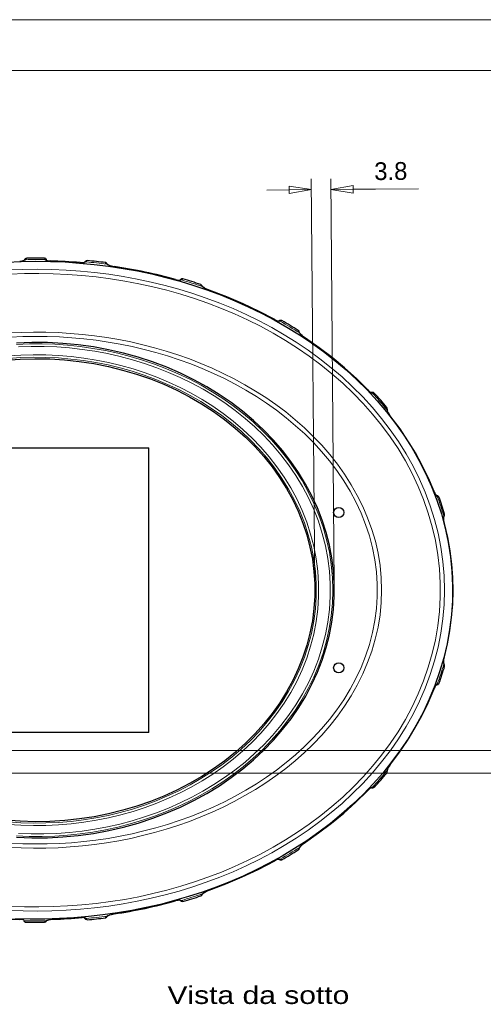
# Model space of a CAD drawing. Header units: millimetres. Extents: x 0 to 594, y 0 to 840.
# Tile 30 of 33: x 292 to 383, y 646 to 840. Entities that reach past the tile are written whole.
import ezdxf

# ---------------------------------------------------------------- set-up
doc = ezdxf.new("R2010")
doc.units = ezdxf.units.MM
doc.styles.add('Default', font='txt')
doc.dimstyles.new('ISO', dxfattribs={"dimtxt": 3.5, "dimasz": 4.375, "dimexe": 2.1, "dimexo": 1.05, "dimgap": 1.75, "dimtad": 1, "dimdsep": 46, "dimtxsty": 'Default', "dimblk": 'CLOSED', "dimcen": 0.09, "dimclrt": 13, "dimadec": 0, "dimazin": 0, "dimtfac": 0.4, "dimtdec": 3, "dimtofl": 0, "dimtmove": 0, "dimatfit": 3, "dimldrblk": 'CLOSED', "dimfxl": 0, "dimtolj": 1, "dimarcsym": 0})

# ---------------------------------------------------------------- blocks, each defined once
blk = doc.blocks.new('FORMAT')
at = {"color": 0, "linetype": 'Continuous', "lineweight": 0}
for p, q in [((594, 840), (0, 840)), ((584, 830), (10, 830))]:
    blk.add_line(p, q, dxfattribs=at)
at = {"color": 0, "linetype": 'Continuous', "lineweight": 0, "style": 'Default', "width": 1.26}
blk.add_text('Vista da sotto', height=3.5, dxfattribs=at).set_placement((320.63, 646.44))
blk = doc.blocks.new('_CLOSED')
at = {"color": 0, "linetype": 'ByBlock', "lineweight": -2}
for p, q in [((-1, 0.166667), (0, 0)), ((-1, 0.166667), (-1, -0.166667)), ((0, 0), (-1, -0.166667)), ((0, 0), (-1, 0))]:
    blk.add_line(p, q, dxfattribs=at)
blk = doc.blocks.new('*D55')
at = {"color": 0, "linetype": 'Continuous', "lineweight": -2}
for p, q in [((430.69, 700.68), (430.69, 705.06)), ((248.01, 696.31), (432.79, 696.31)), ((248.01, 691.85), (432.79, 691.85)), ((430.69, 691.85), (430.69, 674.63)), ((430.69, 687.48), (430.69, 683.1))]:
    blk.add_line(p, q, dxfattribs=at)
at = {"layer": 'Defpoints', "color": 0}
for p in [(246.96, 696.31), (246.96, 691.85), (430.69, 691.85)]:
    blk.add_point(p, dxfattribs=at)
at = {"color": 0, "lineweight": -2, "xscale": 4.375, "yscale": 4.375, "zscale": 4.375}
for p, rotation in [((430.69, 696.31), 269.9998606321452), ((430.69, 691.85), 89.9998606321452)]:
    blk.add_blockref('_CLOSED', p, dxfattribs=dict(at, rotation=rotation))
at = {"color": 0, "lineweight": 0, "insert": (427.19, 680.05), "char_height": 3.5, "attachment_point": 5, "rotation": 89.9999, "style": 'Default'}
blk.add_mtext('\\A1;4.5', dxfattribs=at)
blk = doc.blocks.new('*D56')
at = {"color": 0, "linetype": 'Continuous', "lineweight": -2}
for p, q in [((349.58, 728.86), (348.89, 808.68)), ((353.41, 728.89), (352.72, 808.71)), ((344.54, 806.54), (340.16, 806.5)), ((352.74, 806.61), (369.96, 806.76)), ((357.12, 806.65), (361.49, 806.69))]:
    blk.add_line(p, q, dxfattribs=at)
at = {"layer": 'Defpoints', "color": 0}
for p in [(352.74, 806.61), (349.59, 727.81), (353.42, 727.84)]:
    blk.add_point(p, dxfattribs=at)
at = {"color": 0, "lineweight": -2, "xscale": 4.375, "yscale": 4.375, "zscale": 4.375}
for p, rotation in [((348.91, 806.58), 0.4926395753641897), ((352.74, 806.61), 180.4926395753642)]:
    blk.add_blockref('_CLOSED', p, dxfattribs=dict(at, rotation=rotation))
at = {"color": 0, "lineweight": 0, "insert": (364.52, 810.21), "char_height": 3.5, "attachment_point": 5, "rotation": 0.4926, "style": 'Default'}
blk.add_mtext('\\A1;3.8', dxfattribs=at)
blk = doc.blocks.new('d', base_point=(0, 335.18))
at = {"color": 0, "linetype": 'Continuous', "lineweight": 0}
for p, q in [((297.6, 792.55), (297.6, 792.55)), ((303.48, 792.23), (303.48, 792.24)), ((310.15, 791.46), (310.15, 791.47)), ((322.24, 788.9), (322.24, 788.9)), ((323.37, 788.83), (323.38, 788.84)), ((328.83, 786.8), (328.83, 786.8)), ((341.71, 781.01), (341.71, 781.02)), ((342.77, 780.7), (342.77, 780.7)), ((347.74, 777.36), (347.74, 777.36)), ((359.99, 767.18), (359.99, 767.18)), ((360.92, 766.56), (360.92, 766.56)), ((364.54, 761.93), (364.55, 761.93)), ((373, 747.24), (373.01, 747.24)), ((375.06, 740.93), (375.07, 740.93)), ((375.06, 714.69), (375.07, 714.69)), ((373, 708.39), (373.01, 708.38)), ((364.54, 693.7), (364.55, 693.69)), ((359.99, 688.45), (359.99, 688.44)), ((360.92, 689.07), (360.92, 689.07)), ((347.74, 678.27), (347.74, 678.26)), ((341.71, 674.61), (341.71, 674.6)), ((342.77, 674.92), (342.77, 674.92)), ((328.83, 668.83), (328.83, 668.82)), ((322.24, 666.73), (322.24, 666.72)), ((323.37, 666.79), (323.38, 666.78)), ((310.15, 664.16), (310.15, 664.16)), ((298.2, 663.09), (298.2, 663.09)), ((303.84, 663.42), (303.84, 663.42)), ((304.62, 663.3), (304.66, 663.25))]:
    blk.add_line(p, q, dxfattribs=at)
at = {"color": 0, "linetype": 'Continuous', "lineweight": 30}
for p, q in [((256.97, 755.81), (316.97, 755.81)), ((316.97, 699.81), (316.97, 755.81)), ((316.97, 699.81), (256.97, 699.81)), ((292.48, 662.82), (292.48, 662.82))]:
    blk.add_line(p, q, dxfattribs=at)
for points in [[(289.06, 792.33), (291.92, 792.45), (294.79, 792.5), (297.66, 792.46), (300.52, 792.35), (303.38, 792.15), (306.24, 791.88), (309.08, 791.53), (311.92, 791.1), (314.74, 790.58), (317.55, 789.99), (320.33, 789.32), (323.1, 788.56), (325.84, 787.72), (328.56, 786.81), (331.25, 785.8), (333.9, 784.72), (336.52, 783.55), (339.1, 782.3), (341.63, 780.96), (344.12, 779.54), (346.56, 778.03), (348.95, 776.43), (351.27, 774.75), (353.53, 772.99), (355.72, 771.14), (357.83, 769.2), (359.87, 767.18), (361.82, 765.07), (363.67, 762.89), (365.43, 760.62), (367.08, 758.28), (368.62, 755.86), (370.05, 753.37), (371.35, 750.82), (372.52, 748.2), (373.56, 745.53), (374.45, 742.8), (375.2, 740.03), (375.79, 737.23), (376.24, 734.4), (376.52, 731.54), (376.65, 728.68), (376.62, 725.81), (376.43, 722.95), (376.08, 720.11), (375.58, 717.28), (374.92, 714.49), (374.11, 711.74), (373.16, 709.04), (372.07, 706.38), (370.85, 703.79), (369.5, 701.26), (368.03, 698.8), (366.44, 696.41), (364.75, 694.1), (362.95, 691.86), (361.06, 689.71), (359.08, 687.64), (357.01, 685.65), (354.86, 683.75), (352.65, 681.93), (350.36, 680.2), (348.01, 678.55), (345.61, 676.99), (343.15, 675.52), (340.64, 674.13), (338.09, 672.82), (335.49, 671.6), (332.86, 670.47), (330.19, 669.42), (327.49, 668.45), (324.76, 667.56), (322.01, 666.76), (319.24, 666.03), (316.44, 665.39), (313.63, 664.83), (310.8, 664.35), (307.96, 663.95), (305.11, 663.63), (302.26, 663.38), (299.39, 663.22), (296.53, 663.14), (293.66, 663.14), (290.79, 663.21)], [(291.6, 792.53), (292.01, 792.57), (292.29, 792.62), (292.46, 792.68), (292.51, 792.71)], [(292.97, 793.08), (292.78, 793.04), (292.68, 792.96), (292.62, 792.89), (292.57, 792.83), (292.54, 792.77), (292.5, 792.7)], [(296.9, 792.67), (296.89, 792.73), (296.87, 792.81), (296.81, 792.91), (296.71, 793.01), (296.47, 793.09)], [(296.83, 792.7), (296.87, 792.68), (297, 792.64), (297.21, 792.59), (297.6, 792.55)], [(303.48, 792.24), (303.86, 792.22), (304.14, 792.24), (304.3, 792.28), (304.36, 792.3)], [(304.88, 792.63), (304.69, 792.6), (304.57, 792.54), (304.5, 792.48), (304.45, 792.42), (304.4, 792.36), (304.35, 792.29)], [(308.89, 791.86), (309.05, 791.78), (309.29, 791.68), (309.62, 791.58), (310.15, 791.47)], [(322.24, 788.9), (322.57, 788.82), (322.83, 788.79), (322.99, 788.79), (323.06, 788.8)], [(323.67, 789.03), (323.49, 789.04), (323.38, 789.01), (323.3, 788.98), (323.24, 788.94), (323.18, 788.9), (323.12, 788.85), (323.04, 788.79)], [(328.83, 786.8), (328.4, 786.98), (328.07, 787.15), (327.82, 787.31), (327.61, 787.46)], [(341.71, 781.02), (338.63, 782.63), (335.48, 784.12), (332.28, 785.49), (328.83, 786.8)], [(341.71, 781.02), (342, 780.87), (342.24, 780.78), (342.39, 780.74), (342.46, 780.74)], [(343.13, 780.82), (342.96, 780.87), (342.84, 780.87), (342.76, 780.85), (342.68, 780.83), (342.61, 780.81), (342.53, 780.78), (342.44, 780.74)], [(290.97, 679.21), (294.01, 679.1), (297.05, 679.13), (300.09, 679.29), (303.11, 679.57), (306.11, 679.99), (309.09, 680.54), (312.02, 681.22), (314.9, 682.02), (317.74, 682.95), (320.51, 684), (323.21, 685.16), (325.83, 686.45), (328.37, 687.84), (330.83, 689.34), (333.18, 690.95), (335.43, 692.66), (337.57, 694.46), (339.59, 696.35), (341.5, 698.33), (343.27, 700.39), (344.92, 702.52), (346.43, 704.72), (347.81, 706.98), (349.03, 709.3), (350.12, 711.67), (351.05, 714.08), (351.83, 716.53), (352.46, 719.01), (352.93, 721.52), (353.24, 724.04), (353.4, 726.57), (353.4, 729.11), (353.24, 731.64), (352.92, 734.16), (352.45, 736.66), (351.82, 739.14), (351.03, 741.59), (350.1, 744), (349.01, 746.37), (347.78, 748.69), (346.41, 750.95), (344.89, 753.14), (343.24, 755.27), (341.47, 757.33), (339.56, 759.3), (337.54, 761.19), (335.4, 762.99), (333.15, 764.7), (330.79, 766.3), (328.34, 767.8), (325.8, 769.2), (323.18, 770.48), (320.48, 771.64), (317.71, 772.69), (314.88, 773.61), (311.99, 774.41), (309.06, 775.09), (306.09, 775.64), (303.1, 776.05), (300.07, 776.34), (297.04, 776.5), (294, 776.52), (290.96, 776.41)], [(347.74, 777.36), (347.36, 777.64), (347.08, 777.89), (346.87, 778.1), (346.69, 778.32)], [(359.99, 767.18), (357.75, 769.41), (355.41, 771.53), (352.98, 773.55), (350.46, 775.46), (347.74, 777.36)], [(288.75, 773.04), (291.66, 773.25), (294.58, 773.33), (297.5, 773.29), (300.41, 773.11), (303.31, 772.8), (306.18, 772.37), (309.02, 771.8), (311.82, 771.11), (314.58, 770.3), (317.27, 769.37), (319.91, 768.31), (322.47, 767.14), (324.95, 765.86), (327.35, 764.47), (329.66, 762.98), (331.86, 761.38), (333.96, 759.69), (335.95, 757.91), (337.82, 756.04), (339.57, 754.09), (341.19, 752.06), (342.68, 749.97), (344.04, 747.81), (345.25, 745.6), (346.32, 743.33), (347.24, 741.02), (348.01, 738.68), (348.63, 736.3), (349.1, 733.89), (349.41, 731.47), (349.57, 729.04), (349.57, 726.61), (349.42, 724.18), (349.11, 721.76), (348.64, 719.35), (348.02, 716.98), (347.25, 714.63), (346.33, 712.32), (345.26, 710.05), (344.05, 707.84), (342.7, 705.68), (341.21, 703.58), (339.59, 701.56), (337.84, 699.61), (335.97, 697.74), (333.99, 695.96), (331.89, 694.26), (329.68, 692.67), (327.38, 691.17), (324.98, 689.78), (322.5, 688.5), (319.94, 687.32), (317.31, 686.27), (314.61, 685.33), (311.86, 684.52), (309.06, 683.83), (306.21, 683.26), (303.34, 682.83), (300.44, 682.52), (297.53, 682.34), (294.61, 682.29), (291.69, 682.37), (288.78, 682.58)], [(359.99, 767.18), (360.23, 766.95), (360.43, 766.8), (360.56, 766.71), (360.62, 766.69)], [(361.28, 766.56), (361.13, 766.67), (361.02, 766.7), (360.94, 766.71), (360.86, 766.71), (360.79, 766.71), (360.71, 766.7), (360.61, 766.69)], [(364.55, 761.93), (364.28, 762.31), (364.09, 762.63), (363.96, 762.9), (363.86, 763.14)], [(373.01, 747.24), (371.91, 749.82), (370.69, 752.35), (369.35, 754.81), (367.89, 757.21), (366.33, 759.53), (364.55, 761.93)], [(373.01, 747.24), (373.16, 746.9), (373.3, 746.66), (373.4, 746.53), (373.45, 746.48)], [(373.43, 746.49), (373.51, 746.48), (373.59, 746.46), (373.67, 746.43), (373.75, 746.4), (373.85, 746.33), (373.97, 746.15)], [(375.07, 740.93), (374.97, 741.38), (374.93, 741.73), (374.92, 742), (374.94, 742.21)], [(375.07, 714.69), (375.66, 717.25), (376.13, 719.84), (376.47, 722.45), (376.68, 725.07), (376.75, 727.69), (376.69, 730.32), (376.49, 732.94), (376.17, 735.55), (375.71, 738.14), (375.07, 740.93)], [(374.94, 713.41), (374.92, 713.58), (374.93, 713.83), (374.96, 714.17), (375.07, 714.69)], [(373.45, 709.14), (373.41, 709.11), (373.32, 708.99), (373.18, 708.77), (373.01, 708.38)], [(373.97, 709.47), (373.86, 709.3), (373.76, 709.23), (373.67, 709.19), (373.6, 709.17), (373.52, 709.15), (373.43, 709.13)], [(364.55, 693.69), (366.22, 695.94), (367.8, 698.26), (369.26, 700.66), (370.61, 703.12), (371.84, 705.64), (373.01, 708.38)], [(363.86, 692.48), (363.93, 692.67), (364.05, 692.92), (364.23, 693.23), (364.55, 693.69)], [(347.74, 678.26), (350.33, 680.07), (352.85, 681.98), (355.28, 683.99), (357.63, 686.11), (359.99, 688.44)], [(360.62, 688.94), (360.58, 688.92), (360.46, 688.85), (360.28, 688.71), (359.99, 688.44)], [(361.28, 689.06), (361.13, 688.96), (361.02, 688.92), (360.94, 688.91), (360.86, 688.91), (360.79, 688.91), (360.71, 688.92), (360.61, 688.93)], [(346.69, 677.31), (346.82, 677.47), (347.01, 677.67), (347.28, 677.91), (347.74, 678.26)], [(328.83, 668.82), (332.09, 670.06), (335.29, 671.41), (338.44, 672.9), (341.71, 674.6)], [(342.46, 674.89), (342.41, 674.88), (342.28, 674.86), (342.07, 674.78), (341.71, 674.6)], [(343.13, 674.81), (342.96, 674.75), (342.84, 674.75), (342.76, 674.77), (342.68, 674.79), (342.61, 674.82), (342.53, 674.85), (342.44, 674.89)], [(327.61, 668.16), (327.77, 668.28), (328, 668.43), (328.31, 668.6), (328.83, 668.82)], [(323.06, 666.83), (323.01, 666.84), (322.87, 666.84), (322.64, 666.81), (322.24, 666.72)], [(323.67, 666.6), (323.49, 666.58), (323.38, 666.61), (323.3, 666.65), (323.24, 666.69), (323.18, 666.73), (323.12, 666.77), (323.04, 666.83)], [(308.89, 663.76), (309.05, 663.85), (309.29, 663.94), (309.62, 664.05), (310.15, 664.16)], [(292.48, 662.82), (292.42, 662.9), (292.27, 662.97), (292.02, 663.03), (291.61, 663.07)], [(292.66, 662.55), (292.6, 662.61), (292.48, 662.82)], [(296.95, 662.85), (297.1, 662.91), (297.34, 662.98), (297.67, 663.04), (298.2, 663.09)], [(304.33, 663.39), (304.29, 663.41), (304.14, 663.42), (303.84, 663.42)], [(304.88, 663), (304.69, 663.02), (304.57, 663.08), (304.5, 663.14), (304.45, 663.2), (304.4, 663.26), (304.35, 663.33), (304.3, 663.4)]]:
    blk.add_lwpolyline(points, dxfattribs=at)
at = {"color": 0, "linetype": 'Continuous', "lineweight": 0}
for points in [[(291.6, 792.53), (292.06, 792.57), (292.41, 792.64), (292.63, 792.72), (292.77, 792.81)], [(292.97, 793.08), (292.93, 793.05), (292.83, 792.88)], [(296.47, 793.09), (296.5, 793.06), (296.52, 792.89)], [(296.55, 792.82), (296.66, 792.74), (296.85, 792.66), (297.15, 792.59), (297.6, 792.55)], [(303.48, 792.23), (303.94, 792.22), (304.29, 792.25), (304.51, 792.3), (304.65, 792.38)], [(304.88, 792.63), (304.82, 792.59), (304.69, 792.42)], [(308.43, 792.23), (308.45, 792.17)], [(308.45, 792.17), (308.47, 792.12), (308.53, 792.06), (308.74, 791.91)], [(289.43, 790.78), (292.24, 790.89), (295.06, 790.93), (297.89, 790.89), (300.7, 790.77), (303.52, 790.57), (306.32, 790.29), (309.12, 789.94), (311.91, 789.51), (314.68, 789), (317.44, 788.41), (320.18, 787.74), (322.9, 786.99), (325.6, 786.16), (328.27, 785.24), (330.91, 784.25), (333.52, 783.18), (336.09, 782.02), (338.62, 780.78), (341.11, 779.46), (343.56, 778.05), (345.95, 776.56), (348.29, 774.98), (350.57, 773.32), (352.78, 771.57), (354.93, 769.74), (357, 767.83), (358.99, 765.83), (360.9, 763.75), (362.71, 761.59), (364.42, 759.35), (366.03, 757.03), (367.53, 754.64), (368.91, 752.18), (370.17, 749.65), (371.29, 747.07), (372.28, 744.43), (373.13, 741.74), (373.83, 739), (374.38, 736.24), (374.77, 733.44), (375.01, 730.63), (375.09, 727.81), (375.01, 725), (374.77, 722.18), (374.38, 719.39), (373.83, 716.63), (373.13, 713.89), (372.28, 711.2), (371.29, 708.56), (370.17, 705.98), (368.91, 703.45), (367.53, 700.99), (366.03, 698.6), (364.43, 696.28), (362.71, 694.04), (360.9, 691.88), (358.99, 689.8), (357, 687.8), (354.93, 685.89), (352.79, 684.06), (350.57, 682.31), (348.29, 680.65), (345.95, 679.07), (343.56, 677.58), (341.12, 676.17), (338.63, 674.85), (336.09, 673.61), (333.52, 672.45), (330.91, 671.37), (328.27, 670.38), (325.6, 669.47), (322.91, 668.64), (320.19, 667.89), (317.45, 667.22), (314.69, 666.63), (311.92, 666.12), (309.13, 665.69), (306.33, 665.33), (303.52, 665.06), (300.71, 664.86), (297.89, 664.74), (295.07, 664.7), (292.25, 664.73), (289.43, 664.85)], [(289.72, 789.96), (292.54, 790.07), (295.37, 790.1), (298.19, 790.05), (301.02, 789.92), (303.83, 789.71), (306.65, 789.42), (309.45, 789.06), (312.24, 788.61), (315.01, 788.08), (317.77, 787.48), (320.51, 786.79), (323.23, 786.03), (325.92, 785.18), (328.59, 784.25), (331.22, 783.23), (333.82, 782.14), (336.39, 780.96), (338.91, 779.7), (341.39, 778.35), (343.82, 776.92), (346.19, 775.4), (348.51, 773.8), (350.77, 772.12), (352.96, 770.35), (355.08, 768.49), (357.12, 766.55), (359.07, 764.53), (360.94, 762.43), (362.71, 760.24), (364.38, 757.98), (365.94, 755.65), (367.38, 753.24), (368.71, 750.76), (369.9, 748.22), (370.96, 745.63), (371.89, 742.98), (372.66, 740.29), (373.29, 737.55), (373.77, 734.79), (374.08, 732.01), (374.24, 729.21), (374.24, 726.41), (374.08, 723.62), (373.77, 720.83), (373.29, 718.07), (372.66, 715.34), (371.89, 712.65), (370.97, 710), (369.9, 707.4), (368.71, 704.86), (367.38, 702.39), (365.94, 699.98), (364.38, 697.64), (362.71, 695.38), (360.94, 693.2), (359.07, 691.09), (357.12, 689.07), (355.08, 687.13), (352.96, 685.28), (350.77, 683.51), (348.51, 681.82), (346.19, 680.22), (343.82, 678.7), (341.39, 677.27), (338.91, 675.93), (336.39, 674.66), (333.82, 673.49), (331.22, 672.39), (328.59, 671.38), (325.92, 670.45), (323.23, 669.6), (320.51, 668.83), (317.77, 668.15), (315.01, 667.54), (312.24, 667.01), (309.45, 666.57), (306.65, 666.2), (303.84, 665.91), (301.02, 665.71), (298.19, 665.58), (295.37, 665.53), (292.54, 665.55), (289.72, 665.66)], [(308.74, 791.91), (308.94, 791.8), (309.22, 791.69), (309.58, 791.58), (310.15, 791.46)], [(322.24, 788.9), (322.69, 788.79), (323.02, 788.76), (323.24, 788.78), (323.37, 788.83)], [(323.67, 789.03), (323.58, 788.99), (323.38, 788.84)], [(327.18, 787.92), (327.19, 787.88)], [(327.19, 787.88), (327.21, 787.82), (327.28, 787.73), (327.48, 787.53)], [(328.83, 786.8), (328.38, 786.99), (328.01, 787.17), (327.73, 787.34), (327.48, 787.53)], [(341.71, 781.01), (338.62, 782.63), (335.48, 784.12), (332.28, 785.49), (328.83, 786.8)], [(341.71, 781.01), (342.12, 780.82), (342.43, 780.71), (342.64, 780.68), (342.77, 780.7)], [(343.13, 780.82), (343.02, 780.8), (342.77, 780.7)], [(289.52, 677.24), (291.92, 677.12), (294.32, 677.07), (296.73, 677.09), (299.13, 677.17), (301.53, 677.31), (303.92, 677.52), (306.31, 677.79), (308.68, 678.13), (311.05, 678.53), (313.41, 679), (315.75, 679.54), (318.08, 680.14), (320.39, 680.8), (322.68, 681.54), (324.95, 682.34), (327.19, 683.21), (329.4, 684.16), (331.59, 685.17), (333.74, 686.25), (335.85, 687.41), (337.92, 688.63), (339.95, 689.93), (341.93, 691.31), (343.86, 692.76), (345.73, 694.28), (347.54, 695.88), (349.28, 697.56), (350.94, 699.31), (352.53, 701.14), (354.03, 703.04), (355.43, 705.01), (356.74, 707.05), (357.93, 709.16), (359.01, 711.33), (359.96, 713.56), (360.79, 715.85), (361.47, 718.18), (362.01, 720.55), (362.4, 722.95), (362.64, 725.37), (362.72, 727.8), (362.64, 730.24), (362.4, 732.66), (362.01, 735.06), (361.48, 737.43), (360.79, 739.76), (359.97, 742.05), (359.02, 744.28), (357.94, 746.45), (356.74, 748.56), (355.44, 750.61), (354.04, 752.58), (352.54, 754.48), (350.95, 756.3), (349.29, 758.05), (347.55, 759.73), (345.74, 761.33), (343.87, 762.86), (341.94, 764.31), (339.96, 765.68), (337.93, 766.98), (335.86, 768.21), (333.75, 769.37), (331.6, 770.45), (329.42, 771.46), (327.2, 772.41), (324.96, 773.28), (322.69, 774.08), (320.4, 774.82), (318.09, 775.48), (315.77, 776.09), (313.42, 776.62), (311.07, 777.09), (308.7, 777.49), (306.32, 777.83), (303.93, 778.1), (301.54, 778.31), (299.14, 778.46), (296.74, 778.53), (294.34, 778.55), (291.94, 778.5), (289.54, 778.39)], [(346.35, 778.88), (346.35, 778.84)], [(346.35, 778.84), (346.36, 778.78), (346.42, 778.66), (346.58, 778.41)], [(347.74, 777.36), (347.34, 777.65), (347.03, 777.92), (346.79, 778.16), (346.58, 778.41)], [(289.79, 678.05), (292.19, 677.94), (294.59, 677.9), (297, 677.92), (299.4, 678.01), (301.8, 678.16), (304.19, 678.38), (306.58, 678.66), (308.96, 679.01), (311.33, 679.43), (313.68, 679.91), (316.02, 680.46), (318.35, 681.07), (320.65, 681.75), (322.94, 682.5), (325.2, 683.32), (327.43, 684.21), (329.64, 685.17), (331.81, 686.2), (333.94, 687.3), (336.04, 688.47), (338.1, 689.72), (340.11, 691.04), (342.07, 692.44), (343.97, 693.9), (345.81, 695.45), (347.59, 697.07), (349.29, 698.76), (350.92, 700.53), (352.47, 702.37), (353.92, 704.29), (355.27, 706.27), (356.52, 708.33), (357.66, 710.44), (358.68, 712.62), (359.57, 714.85), (360.32, 717.14), (360.93, 719.46), (361.4, 721.82), (361.71, 724.2), (361.87, 726.6), (361.87, 729.01), (361.71, 731.4), (361.4, 733.79), (360.94, 736.15), (360.33, 738.47), (359.57, 740.75), (358.69, 742.99), (357.67, 745.17), (356.53, 747.28), (355.28, 749.34), (353.93, 751.32), (352.48, 753.24), (350.93, 755.08), (349.3, 756.85), (347.6, 758.54), (345.82, 760.16), (343.98, 761.71), (342.08, 763.18), (340.12, 764.57), (338.11, 765.89), (336.06, 767.14), (333.96, 768.32), (331.82, 769.42), (329.65, 770.45), (327.45, 771.41), (325.21, 772.3), (322.95, 773.12), (320.67, 773.87), (318.36, 774.55), (316.04, 775.16), (313.7, 775.71), (311.34, 776.19), (308.98, 776.61), (306.6, 776.96), (304.21, 777.24), (301.82, 777.46), (299.42, 777.61), (297.02, 777.7), (294.61, 777.72), (292.21, 777.68), (289.81, 777.57)], [(359.99, 767.18), (357.74, 769.4), (355.4, 771.53), (352.97, 773.54), (350.46, 775.46), (347.74, 777.36)], [(290.98, 679.49), (293.48, 679.39), (295.99, 679.38), (298.49, 679.47), (300.99, 679.64), (303.48, 679.9), (305.96, 680.25), (308.43, 680.69), (310.88, 681.23), (313.31, 681.85), (315.71, 682.56), (318.08, 683.37), (320.42, 684.26), (322.73, 685.25), (324.99, 686.33), (327.21, 687.5), (329.38, 688.76), (331.49, 690.12), (333.54, 691.56), (335.53, 693.1), (337.44, 694.72), (339.28, 696.44), (341.03, 698.24), (342.69, 700.12), (344.25, 702.09), (345.71, 704.14), (347.06, 706.26), (348.29, 708.45), (349.39, 710.71), (350.36, 713.04), (351.2, 715.41), (351.89, 717.83), (352.43, 720.29), (352.82, 722.78), (353.06, 725.28), (353.14, 727.8), (353.06, 730.32), (352.83, 732.83), (352.44, 735.31), (351.89, 737.77), (351.21, 740.19), (350.37, 742.57), (349.4, 744.89), (348.3, 747.15), (347.07, 749.35), (345.73, 751.47), (344.27, 753.52), (342.71, 755.49), (341.05, 757.37), (339.29, 759.17), (337.46, 760.89), (335.55, 762.51), (333.56, 764.05), (331.51, 765.5), (329.4, 766.85), (327.23, 768.11), (325.01, 769.28), (322.75, 770.36), (320.44, 771.35), (318.1, 772.25), (315.73, 773.06), (313.33, 773.77), (310.9, 774.39), (308.45, 774.93), (305.98, 775.37), (303.5, 775.72), (301.01, 775.98), (298.51, 776.16), (296.01, 776.24), (293.5, 776.23), (291, 776.13)], [(291.35, 679.96), (293.86, 679.88), (296.37, 679.88), (298.89, 679.98), (301.39, 680.17), (303.89, 680.45), (306.38, 680.82), (308.85, 681.28), (311.3, 681.83), (313.73, 682.48), (316.14, 683.22), (318.51, 684.05), (320.85, 684.97), (323.15, 685.99), (325.4, 687.09), (327.61, 688.29), (329.77, 689.59), (331.87, 690.97), (333.9, 692.45), (335.87, 694.01), (337.76, 695.67), (339.57, 697.42), (341.29, 699.25), (342.91, 701.17), (344.44, 703.17), (345.85, 705.25), (347.15, 707.4), (348.33, 709.62), (349.38, 711.91), (350.29, 714.25), (351.06, 716.64), (351.68, 719.08), (352.15, 721.55), (352.47, 724.04), (352.63, 726.55), (352.63, 729.06), (352.47, 731.57), (352.15, 734.07), (351.68, 736.54), (351.06, 738.97), (350.29, 741.37), (349.38, 743.71), (348.33, 745.99), (347.16, 748.22), (345.86, 750.37), (344.44, 752.45), (342.92, 754.45), (341.3, 756.37), (339.58, 758.2), (337.77, 759.95), (335.88, 761.6), (333.91, 763.17), (331.88, 764.65), (329.78, 766.03), (327.62, 767.33), (325.41, 768.53), (323.16, 769.63), (320.86, 770.65), (318.52, 771.57), (316.14, 772.4), (313.74, 773.14), (311.31, 773.79), (308.86, 774.34), (306.39, 774.8), (303.9, 775.17), (301.4, 775.45), (298.9, 775.64), (296.38, 775.74), (293.87, 775.75), (291.36, 775.66)], [(289.31, 773.87), (291.79, 774.03), (294.27, 774.1), (296.76, 774.08), (299.24, 773.97), (301.71, 773.76), (304.18, 773.46), (306.63, 773.07), (309.06, 772.58), (311.48, 772), (313.87, 771.33), (316.23, 770.56), (318.56, 769.7), (320.85, 768.74), (323.1, 767.69), (325.31, 766.55), (327.46, 765.31), (329.56, 763.98), (331.59, 762.55), (333.55, 761.03), (335.44, 759.42), (337.25, 757.72), (338.98, 755.93), (340.6, 754.06), (342.13, 752.1), (343.55, 750.06), (344.85, 747.94), (346.03, 745.76), (347.08, 743.51), (348, 741.2), (348.77, 738.84), (349.39, 736.44), (349.87, 734), (350.18, 731.53), (350.34, 729.06), (350.34, 726.57), (350.18, 724.1), (349.87, 721.63), (349.39, 719.19), (348.77, 716.79), (348, 714.43), (347.08, 712.12), (346.03, 709.87), (344.86, 707.69), (343.55, 705.57), (342.14, 703.53), (340.61, 701.57), (338.98, 699.7), (337.26, 697.91), (335.45, 696.21), (333.56, 694.6), (331.59, 693.08), (329.56, 691.65), (327.47, 690.32), (325.31, 689.08), (323.11, 687.93), (320.86, 686.88), (318.57, 685.93), (316.24, 685.06), (313.88, 684.3), (311.49, 683.62), (309.07, 683.04), (306.64, 682.56), (304.18, 682.16), (301.72, 681.86), (299.24, 681.65), (296.76, 681.54), (294.28, 681.52), (291.8, 681.59), (289.32, 681.76)], [(289.35, 773.38), (291.81, 773.54), (294.27, 773.61), (296.74, 773.59), (299.2, 773.48), (301.66, 773.27), (304.11, 772.98), (306.54, 772.59), (308.96, 772.1), (311.35, 771.53), (313.72, 770.86), (316.07, 770.1), (318.38, 769.24), (320.65, 768.29), (322.88, 767.25), (325.07, 766.12), (327.2, 764.89), (329.28, 763.57), (331.29, 762.16), (333.24, 760.65), (335.11, 759.06), (336.9, 757.37), (338.61, 755.6), (340.22, 753.75), (341.73, 751.81), (343.13, 749.79), (344.42, 747.7), (345.59, 745.54), (346.63, 743.32), (347.53, 741.04), (348.29, 738.71), (348.91, 736.33), (349.38, 733.93), (349.69, 731.5), (349.85, 729.05), (349.85, 726.6), (349.69, 724.15), (349.38, 721.72), (348.92, 719.31), (348.3, 716.94), (347.54, 714.61), (346.64, 712.32), (345.6, 710.1), (344.43, 707.94), (343.15, 705.85), (341.74, 703.83), (340.23, 701.89), (338.62, 700.04), (336.92, 698.27), (335.13, 696.58), (333.26, 694.99), (331.31, 693.48), (329.3, 692.07), (327.22, 690.75), (325.09, 689.52), (322.9, 688.38), (320.67, 687.34), (318.4, 686.39), (316.09, 685.53), (313.74, 684.77), (311.37, 684.1), (308.98, 683.53), (306.56, 683.04), (304.13, 682.65), (301.68, 682.35), (299.22, 682.15), (296.76, 682.03), (294.3, 682.01), (291.83, 682.08), (289.37, 682.25)], [(359.99, 767.18), (360.32, 766.86), (360.59, 766.67), (360.78, 766.58), (360.92, 766.56)], [(361.28, 766.56), (361.18, 766.59), (360.92, 766.56)], [(363.72, 763.72), (363.71, 763.66), (363.72, 763.55), (363.79, 763.27)], [(363.73, 763.77), (363.72, 763.72)], [(364.54, 761.93), (364.26, 762.33), (364.05, 762.68), (363.9, 762.97), (363.79, 763.27)], [(373, 747.24), (371.91, 749.82), (370.69, 752.35), (369.34, 754.81), (367.89, 757.21), (366.32, 759.53), (364.54, 761.93)], [(373, 747.24), (373.19, 746.82), (373.37, 746.52), (373.52, 746.35), (373.64, 746.26)], [(373.97, 746.15), (373.91, 746.19), (373.69, 746.24)], [(375.06, 740.93), (374.96, 741.4), (374.91, 741.79), (374.9, 742.1), (374.92, 742.38)], [(375.04, 742.72), (375.01, 742.69), (374.98, 742.62), (374.92, 742.38)], [(375.09, 742.77), (375.04, 742.72)], [(375.06, 714.69), (375.66, 717.25), (376.13, 719.84), (376.47, 722.45), (376.67, 725.07), (376.74, 727.7), (376.68, 730.32), (376.49, 732.95), (376.16, 735.55), (375.7, 738.14), (375.06, 740.93)], [(374.92, 713.24), (374.9, 713.47), (374.91, 713.76), (374.95, 714.13), (375.06, 714.69)], [(375.04, 712.91), (375.01, 712.94), (374.98, 713.01), (374.92, 713.24)], [(375.09, 712.85), (375.04, 712.91)], [(373.64, 709.37), (373.52, 709.28), (373.38, 709.11), (373.2, 708.82), (373, 708.39)], [(373.97, 709.47), (373.91, 709.43), (373.69, 709.38)], [(364.54, 693.7), (366.22, 695.95), (367.79, 698.27), (369.26, 700.66), (370.6, 703.12), (371.83, 705.64), (373, 708.39)], [(363.79, 692.35), (363.87, 692.58), (364.01, 692.86), (364.2, 693.2), (364.54, 693.7)], [(363.72, 691.9), (363.71, 691.96), (363.72, 692.08), (363.79, 692.35)], [(363.73, 691.86), (363.72, 691.9)], [(347.74, 678.27), (350.33, 680.07), (352.85, 681.98), (355.28, 683.99), (357.63, 686.11), (359.99, 688.45)], [(360.92, 689.07), (360.79, 689.05), (360.6, 688.96), (360.33, 688.77), (359.99, 688.45)], [(361.28, 689.06), (361.18, 689.04), (360.92, 689.07)], [(346.58, 677.21), (346.74, 677.41), (346.95, 677.63), (347.24, 677.89), (347.74, 678.27)], [(346.35, 676.78), (346.36, 676.85), (346.42, 676.97), (346.58, 677.21)], [(346.35, 676.74), (346.35, 676.78)], [(328.83, 668.83), (332.09, 670.06), (335.29, 671.42), (338.44, 672.9), (341.71, 674.61)], [(342.77, 674.92), (342.65, 674.95), (342.44, 674.92), (342.13, 674.81), (341.71, 674.61)], [(343.13, 674.81), (343.02, 674.82), (342.77, 674.92)], [(327.19, 667.75), (327.21, 667.8), (327.28, 667.89), (327.48, 668.09)], [(327.48, 668.09), (327.67, 668.24), (327.93, 668.41), (328.27, 668.59), (328.83, 668.83)], [(323.37, 666.79), (323.24, 666.84), (323.03, 666.86), (322.7, 666.83), (322.24, 666.73)], [(323.67, 666.6), (323.58, 666.63), (323.38, 666.78)], [(327.18, 667.7), (327.19, 667.75)], [(308.74, 663.71), (308.94, 663.82), (309.22, 663.93), (309.58, 664.05), (310.15, 664.16)], [(296.47, 662.53), (296.51, 662.6)], [(296.51, 662.6), (296.58, 662.69), (296.78, 662.81)], [(296.78, 662.81), (296.98, 662.9), (297.26, 662.97), (297.62, 663.04), (298.2, 663.09)], [(304.62, 663.3), (304.56, 663.36), (304.43, 663.4), (304.22, 663.43), (303.84, 663.42)], [(304.88, 663), (304.8, 663.05), (304.66, 663.25)], [(308.43, 663.4), (308.45, 663.45)], [(308.45, 663.45), (308.47, 663.5), (308.53, 663.56), (308.74, 663.71)]]:
    blk.add_lwpolyline(points, dxfattribs=at)
at = {"color": 0, "linetype": 'Continuous', "lineweight": 30}
for centre in [(354.28, 743.09), (354.28, 712.54)]:
    blk.add_circle(centre, 1, dxfattribs=at)
at = {"color": 0, "linetype": 'Continuous', "lineweight": 0}
for centre, radius, start, end in [((292.62, 792.98), 0.236, 311.612, 333.1742), ((294.96, 688.47), 104.36, 89.1268, 91.2), ((296.51, 792.49), 0.402, 29.5853, 89.2076), ((296.63, 792.9), 0.115, 184.2663, 224.7764), ((296.56, 792.43), 0.387, 44.5897, 90.8182), ((294.97, 688.98), 103.6, 85.2902, 88.5499), ((304.64, 792.03), 0.393, 83.6022, 137.8719), ((304.6, 792), 0.383, 82.7014, 128.476), ((304.51, 792.55), 0.221, 309.8258, 324.8417), ((295.06, 689.95), 102.88, 82.3605, 84.6519), ((295.51, 692.77), 99.77, 74.4612, 81.5605), ((323.25, 788.46), 0.387, 72.1455, 120.892), ((296.62, 696.86), 95.78, 71.2068, 73.7842), ((327.07, 787.5), 0.4, 18.8175, 71.4971), ((302.01, 708.73), 82.72, 57.3988, 60.4736), ((346.14, 778.5), 0.4, 7.0617, 57.74), ((346.42, 778.12), 0.333, 36.1127, 61.7883), ((312.16, 721.04), 66.7, 39.2874, 43.036), ((363.41, 763.47), 0.404, 347.5955, 39.4238), ((373.32, 746.11), 0.393, 19.2729, 73.4577), ((373.28, 746.14), 0.384, 18.4451, 64.6974), ((322.24, 727.18), 54.83, 16.0954, 20.36), ((373.73, 746.46), 0.217, 246.2522, 260.4669), ((374.66, 742.61), 0.401, 319.6771, 16.3788), ((322.25, 728.44), 54.82, 339.6387, 343.9045), ((374.66, 713.02), 0.401, 343.6213, 40.3152), ((373.32, 709.51), 0.393, 286.5325, 340.7254), ((373.28, 709.49), 0.384, 295.3154, 341.5591), ((373.73, 709.17), 0.219, 99.5347, 113.6996), ((312.14, 734.61), 66.73, 316.9644, 320.7116), ((363.41, 692.16), 0.404, 320.5753, 12.4003), ((360.62, 689.32), 0.389, 268.5973, 318.4722), ((302.01, 746.9), 82.72, 299.5264, 302.6011), ((346.14, 677.12), 0.4, 302.26, 352.9439), ((346.42, 677.5), 0.333, 298.2123, 323.8901), ((296.63, 758.74), 95.76, 286.2158, 288.7937), ((295.51, 762.86), 99.78, 278.4399, 285.5385), ((323.25, 667.16), 0.387, 239.2013, 287.8542), ((327.07, 668.13), 0.4, 288.5033, 341.1851), ((294.96, 767.1), 104.31, 268.6399, 270.9974), ((294.98, 766.59), 103.54, 271.7805, 274.9112), ((295.06, 765.67), 102.87, 275.3536, 277.6397)]:
    blk.add_arc(centre, radius, start, end, dxfattribs=at)
at = {"color": 0, "linetype": 'Continuous', "lineweight": 30}
for centre, radius, start, end in [((294.96, 688.44), 104.66, 89.1728, 91.0883), ((294.97, 688.98), 103.6, 85.2903, 88.5499), ((295.05, 689.84), 103.26, 82.5552, 84.5331), ((308.37, 791.81), 0.426, 18.9224, 82.3316), ((309.3, 792.59), 0.837, 227.4296, 240.5104), ((295.51, 692.77), 99.78, 74.4612, 81.5605), ((296.65, 696.96), 95.95, 71.4501, 73.6464), ((327.04, 787.52), 0.423, 12.6176, 71.4188), ((328.39, 788.42), 1.23, 218.517, 230.803), ((301.89, 708.53), 83.22, 57.7103, 60.297), ((346.12, 778.53), 0.421, 1.7131, 57.7169), ((347.84, 779.21), 1.46, 205.7763, 217.7841), ((312.09, 720.97), 67.07, 39.6475, 42.8253), ((363.41, 763.5), 0.422, 341.377, 39.6249), ((365.08, 763.56), 1.29, 186.8459, 198.9743), ((322.18, 727.16), 55.17, 16.4373, 20.1371), ((375.67, 742.13), 0.737, 160.4401, 173.2259), ((374.68, 742.65), 0.429, 310.8883, 16.1051), ((322.25, 728.44), 55.1, 339.8596, 343.5643), ((375.67, 713.5), 0.738, 186.7664, 199.5548), ((374.68, 712.97), 0.429, 343.9035, 49.0912), ((312.07, 734.67), 67.1, 317.175, 320.3516), ((363.41, 692.13), 0.422, 320.3478, 18.6434), ((365.08, 692.06), 1.29, 161.0227, 173.1511), ((301.89, 747.1), 83.22, 299.7029, 302.2897), ((346.12, 677.1), 0.421, 302.2454, 358.3313), ((347.84, 676.41), 1.46, 142.2186, 154.2267), ((328.39, 667.21), 1.23, 129.1988, 141.4848), ((295.51, 762.86), 99.79, 278.4399, 285.5385), ((296.66, 758.65), 95.94, 286.3537, 288.5503), ((327.05, 668.1), 0.422, 288.5572, 347.4099), ((294.94, 766.56), 103.54, 264.0951, 268.1581), ((294.96, 766.63), 104.11, 268.7368, 270.8327), ((296.46, 662.96), 0.432, 271.3208, 337.4289), ((297.22, 662.25), 0.652, 114.4311, 127.1379), ((294.98, 766.59), 103.55, 271.7805, 274.9112), ((295.05, 765.77), 103.25, 275.4669, 277.445), ((308.37, 663.82), 0.427, 277.6796, 341.0672), ((309.3, 663.03), 0.837, 119.4898, 132.5709)]:
    blk.add_arc(centre, radius, start, end, dxfattribs=at)
at = {"color": 0, "linetype": 'Continuous', "lineweight": 0}
for centre, major_axis, ratio, start_param, end_param in [((292.84, 792.48), (0.362, -0.171), 0.985871, 2.027343, 2.999709), ((292.78, 792.41), (0.272, -0.294), 0.966433, 2.399414, 3.136269), ((308.4, 791.78), (0.4, 0.017), 0.996963, 0.423704, 1.397548), ((308.68, 791.52), (0.21, 0.341), 0.917206, 0.000015, 0.450993), ((323.27, 788.46), (0.26, -0.304), 0.979699, 2.141636, 3.03426), ((342.58, 780.36), (0.168, -0.363), 0.977292, 2.18106, 3.050169), ((342.58, 780.36), (0.168, -0.363), 0.977292, 2.181061, 3.040246), ((360.63, 766.29), (0.058, -0.396), 0.978046, 2.165718, 3.036823), ((360.63, 766.29), (0.049, -0.397), 0.9771, 2.186963, 3.046294), ((342.58, 675.27), (-0.168, -0.363), 0.977292, 0.100004, 0.960534), ((304.58, 663.7), (-0.332, -0.223), 0.980473, 0.24278, 1.082247), ((308.4, 663.85), (-0.4, 0.017), 0.996963, 1.744046, 2.71789)]:
    blk.add_ellipse(centre, major_axis=major_axis, ratio=ratio, start_param=start_param, end_param=end_param, dxfattribs=at)
at = {"color": 0, "linetype": 'Continuous', "lineweight": 0, "extrusion": (0, 0, -1)}
for centre, major_axis, ratio, start_param, end_param in [((327.35, 787.16), (-0.262, -0.302), 0.906272, 2.718237, 3.141583), ((363.48, 763.02), (-0.382, -0.118), 0.905454, 2.720093, 3.14158), ((374.54, 742.27), (-0.395, 0.061), 0.922299, 2.675593, 3.141583), ((374.54, 713.35), (0.395, 0.061), 0.92226, 0.00001, 0.46588), ((363.48, 692.6), (0.382, -0.118), 0.905442, 0.000014, 0.421472), ((360.63, 689.33), (0.058, 0.396), 0.978046, 2.165714, 3.037847), ((342.58, 675.26), (0.168, 0.363), 0.977292, 2.181058, 3.05155), ((327.35, 668.46), (0.262, -0.302), 0.906281, 0.00001, 0.423377), ((323.27, 667.16), (0.26, 0.304), 0.979698, 2.141633, 3.032547), ((296.5, 663), (0.394, -0.068), 0.996166, 0.383035, 1.386085), ((296.77, 663.21), (0.178, -0.358), 0.924998, 0.00001, 0.474632), ((304.62, 663.64), (0.332, 0.223), 0.980474, 2.059364, 3.101029), ((308.68, 664.1), (0.21, -0.341), 0.917206, 0.000015, 0.450994)]:
    blk.add_ellipse(centre, major_axis=major_axis, ratio=ratio, start_param=start_param, end_param=end_param, dxfattribs=at)
at = {"color": 0, "linetype": 'Continuous', "lineweight": 0}
for base, p1, p2, angle, override, picture, middle in [((352.74, 806.61), (349.59, 727.81), (353.42, 727.84), 0.4926, {"dimdec": 1, "dimpost": '<>', "dimclrt": 0, "dimtmove": 0}, '*D56', (364.55, 806.71)), ((430.69, 691.85), (246.96, 696.31), (246.96, 691.85), 269.9999, {"dimjust": 0, "dimdec": 1, "dimpost": '<>', "dimse1": 0, "dimse2": 0, "dimclrt": 0, "dimtmove": 0}, '*D55', (430.69, 680.05))]:
    dim = blk.add_linear_dim(base=base, p1=p1, p2=p2, angle=angle, dimstyle='ISO', override=override, dxfattribs=at)
    dim.commit()
    dim.dimension.update_dxf_attribs({"geometry": picture, "text_midpoint": middle, "dimtype": 161})

msp = doc.modelspace()

# ---------------------------------------------------------------- block references
at = {"color": 72, "linetype": 'Continuous', "lineweight": 0}
for name, p in [('FORMAT', (0, 0)), ('d', (0, 335.18))]:
    msp.add_blockref(name, p, dxfattribs=at)

doc.saveas('drawing.dxf')
